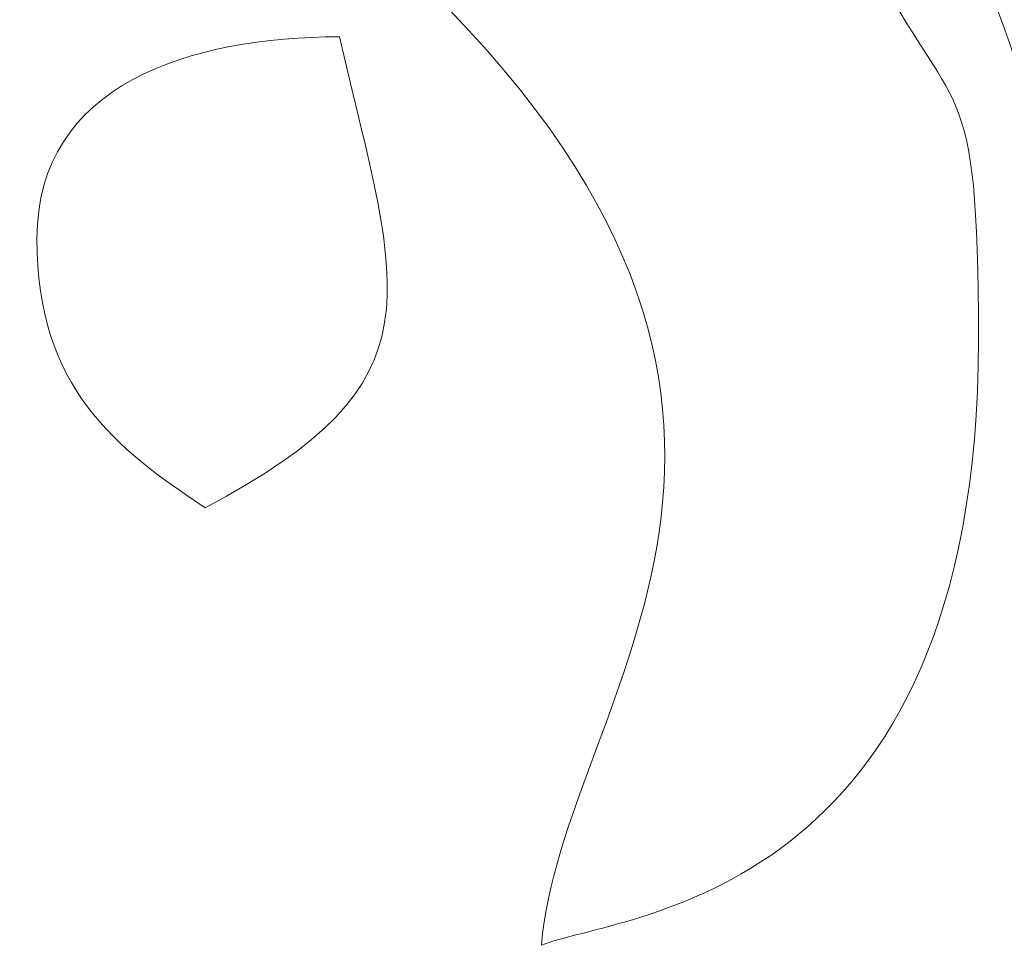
# Model space of a CAD drawing. Header units: millimetres. Extents: x -811 to 1340, y -192 to 870.
# Tile 216 of 256: x 691.472 to 692.273, y 139.799 to 140.551. Entities that reach past the tile are written whole.
import ezdxf

# ---------------------------------------------------------------- set-up
doc = ezdxf.new("R2010")
doc.units = ezdxf.units.MM
doc.header["$MEASUREMENT"] = 0
doc.layers.add('layer 1', color=7, linetype='Continuous')

msp = doc.modelspace()

# ---------------------------------------------------------------- linework, layer by layer
at = {"layer": 'layer 1', "color": 114, "lineweight": 9}
for points, knots in [([(691.5682, 141.1668), (691.641, 141.1837), (691.7198, 141.2221), (691.7869, 141.2498), (691.7869, 141.2498), (691.7869, 141.2498), (691.9638, 141.2962), (691.9638, 141.2962), (691.9638, 141.2962), (691.9693, 141.2965), (691.9771, 141.2966), (691.9826, 141.2968), (691.9826, 141.2968), (691.9882, 141.2972), (691.996, 141.2974), (692.0018, 141.2977), (692.0018, 141.2977), (692.0078, 141.298), (692.0155, 141.2985), (692.0218, 141.2988), (692.0218, 141.2988), (692.3222, 141.3116), (692.4942, 141.1092), (692.5395, 140.8508), (692.5395, 140.8508), (692.5522, 140.7784), (692.5523, 140.7879), (692.5505, 140.7062), (692.5505, 140.7062), (692.5505, 140.7062), (692.5466, 140.5841), (692.5466, 140.5841), (692.5466, 140.5841), (692.5376, 140.3437), (692.4044, 140.2845), (692.389, 140.0997), (692.389, 140.0997), (692.389, 140.0997), (692.307, 140.0997), (692.307, 140.0997), (692.307, 140.0997), (692.307, 140.2977), (692.3427, 140.266), (692.3075, 140.428), (692.3075, 140.428), (692.2746, 140.5794), (692.1811, 140.7692), (692.0791, 140.8841), (692.0791, 140.8841), (691.8991, 141.0867), (691.7718, 141.0847), (691.5682, 141.0847), (691.5682, 141.0847), (691.5682, 141.0847), (691.5682, 141.1668), (691.5682, 141.1668)], [0, 0, 0, 0, 0.066667, 0.066667, 0.066667, 0.066667, 0.133333, 0.133333, 0.133333, 0.133333, 0.2, 0.2, 0.2, 0.2, 0.266667, 0.266667, 0.266667, 0.266667, 0.333333, 0.333333, 0.333333, 0.333333, 0.4, 0.4, 0.4, 0.4, 0.466667, 0.466667, 0.466667, 0.466667, 0.533333, 0.533333, 0.533333, 0.533333, 0.6, 0.6, 0.6, 0.6, 0.666667, 0.666667, 0.666667, 0.666667, 0.733333, 0.733333, 0.733333, 0.733333, 0.8, 0.8, 0.8, 0.8, 0.866667, 0.866667, 0.866667, 0.866667, 1, 1, 1, 1]), ([(691.2399, 140.6469), (691.242, 140.7405), (691.27, 140.8475), (691.3164, 140.8988), (691.3164, 140.8988), (691.5314, 141.1372), (691.9466, 141.0617), (692.1356, 140.67), (692.1356, 140.67), (692.1356, 140.67), (692.1538, 140.6263), (692.1538, 140.6263), (692.1538, 140.6263), (692.1552, 140.6233), (692.158, 140.616), (692.1593, 140.6131), (692.1593, 140.6131), (692.1607, 140.61), (692.1637, 140.6027), (692.1652, 140.5997), (692.1652, 140.5997), (692.2324, 140.4672), (692.2522, 140.5182), (692.2522, 140.2912), (692.2522, 140.2912), (692.2522, 139.8322), (691.9586, 139.8244), (691.8966, 139.7988), (691.8966, 139.7988), (691.9134, 140.0002), (692.1715, 140.2287), (691.7879, 140.5931), (691.7879, 140.5931), (691.7827, 140.5981), (691.7492, 140.6306), (691.7461, 140.6333), (691.7461, 140.6333), (691.5725, 140.7808), (691.3517, 140.6737), (691.2399, 140.6469)], [0, 0, 0, 0, 0.090909, 0.090909, 0.090909, 0.090909, 0.181818, 0.181818, 0.181818, 0.181818, 0.272727, 0.272727, 0.272727, 0.272727, 0.363636, 0.363636, 0.363636, 0.363636, 0.454545, 0.454545, 0.454545, 0.454545, 0.545455, 0.545455, 0.545455, 0.545455, 0.636364, 0.636364, 0.636364, 0.636364, 0.727273, 0.727273, 0.727273, 0.727273, 0.818182, 0.818182, 0.818182, 0.818182, 1, 1, 1, 1]), ([(691.4862, 140.3733), (691.4862, 140.4996), (691.6122, 140.5375), (691.7324, 140.5375), (691.7324, 140.5375), (691.7818, 140.3258), (691.8174, 140.2575), (691.623, 140.1545), (691.623, 140.1545), (691.5506, 140.203), (691.4862, 140.2519), (691.4862, 140.3733)], [0, 0, 0, 0, 0.25, 0.25, 0.25, 0.25, 0.5, 0.5, 0.5, 0.5, 1, 1, 1, 1])]:
    msp.add_open_spline(points, degree=3, knots=knots, dxfattribs=at)

doc.saveas('drawing.dxf')
